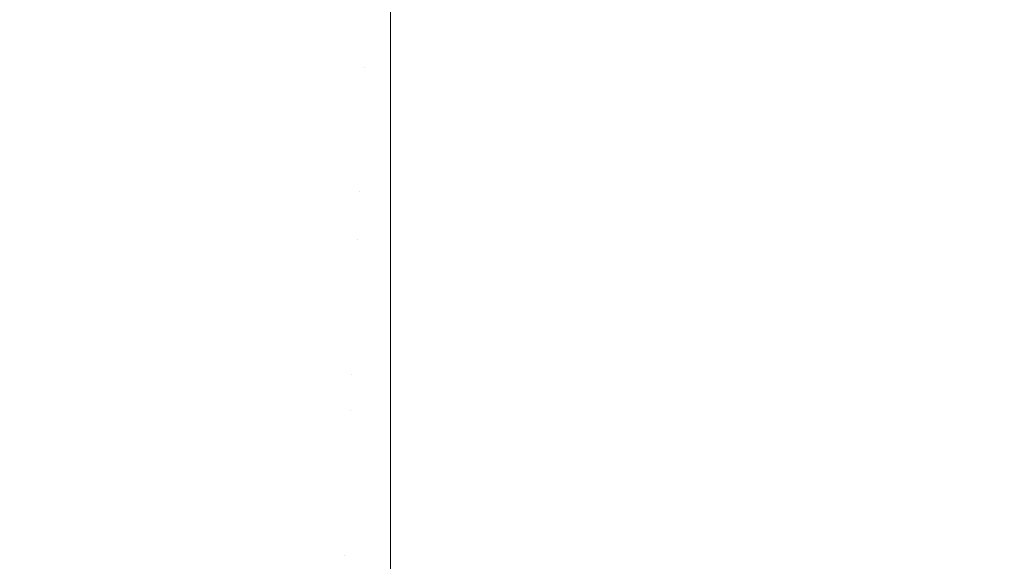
# Model space of a CAD drawing. Header units: centimetres. Extents: x -26 to 27.3, y -21.7 to -19.9.
# Tile 14 of 202: x -25.8987 to -25.876, y -21.5852 to -21.5727. Entities that reach past the tile are written whole.
import ezdxf

# ---------------------------------------------------------------- set-up
doc = ezdxf.new("R2010")
doc.units = ezdxf.units.CM
doc.header["$LTSCALE"] = 2.54
doc.layers.add('Lucido design-1', color=7, linetype='Continuous')

# ---------------------------------------------------------------- blocks, each defined once
blk = doc.blocks.new('Gruppo-4-1')
at = {"color": 7, "linetype": 'Continuous', "lineweight": 9}
for points, invisible_edges in [([(-25.895337, -21.572804, 329.787095), (-25.89588, -21.572572, 329.787095), (-25.894243, -21.56895, 329.786617), (-25.893855, -21.569116, 329.786617)], 15), ([(-25.894784, -21.573012, 329.787095), (-25.895337, -21.572804, 329.787095), (-25.893855, -21.569116, 329.786617), (-25.89346, -21.569265, 329.786617)], 15), ([(-25.898005, -21.56962, 330.585336), (-25.898411, -21.569278, 330.585336), (-25.901225, -21.572475, 330.584706), (-25.900681, -21.572934, 330.584706)], 15), ([(-25.894223, -21.573197, 329.787095), (-25.894784, -21.573012, 329.787095), (-25.89346, -21.569265, 329.786617), (-25.893059, -21.569397, 329.786617)], 15), ([(-25.893654, -21.573358, 329.787095), (-25.894223, -21.573197, 329.787095), (-25.893059, -21.569397, 329.786617), (-25.892653, -21.569512, 329.786617)], 15), ([(-25.89308, -21.573495, 329.787095), (-25.893654, -21.573358, 329.787095), (-25.892653, -21.569512, 329.786617), (-25.892242, -21.56961, 329.786617)], 15), ([(-25.897585, -21.569945, 330.585336), (-25.898005, -21.56962, 330.585336), (-25.900681, -21.572934, 330.584706), (-25.900118, -21.573369, 330.584706)], 15), ([(-25.892499, -21.573607, 329.787095), (-25.89308, -21.573495, 329.787095), (-25.892242, -21.56961, 329.786617), (-25.891828, -21.56969, 329.786617)], 15), ([(-25.891915, -21.573695, 329.787095), (-25.892499, -21.573607, 329.787095), (-25.891828, -21.56969, 329.786617), (-25.89141, -21.569753, 329.786617)], 15), ([(-25.891327, -21.573757, 329.787095), (-25.891915, -21.573695, 329.787095), (-25.89141, -21.569753, 329.786617), (-25.89099, -21.569797, 329.786617)], 15), ([(-25.890738, -21.573795, 329.787095), (-25.891327, -21.573757, 329.787095), (-25.89099, -21.569797, 329.786617), (-25.890569, -21.569824, 329.786617)], 15), ([(-25.897152, -21.570252, 330.585336), (-25.897585, -21.569945, 330.585336), (-25.900118, -21.573369, 330.584706), (-25.899537, -21.57378, 330.584706)], 15), ([(-25.890738, -21.573795, 329.787095), (-25.890569, -21.569824, 329.786617), (-25.890147, -21.569833, 329.786617), (-25.890147, -21.572939, 329.786991)], 11), ([(27.209853, -21.569833, 329.786617), (27.209853, -21.572939, 329.786991), (-25.890147, -21.572939, 329.786991), (-25.890147, -21.569833, 329.786617)], 10), ([(-25.896706, -21.57054, 330.585336), (-25.897152, -21.570252, 330.585336), (-25.899537, -21.57378, 330.584706), (-25.898939, -21.574166, 330.584706)], 15), ([(-25.896248, -21.570809, 330.585336), (-25.896706, -21.57054, 330.585336), (-25.898939, -21.574166, 330.584706), (-25.898325, -21.574527, 330.584706)], 15), ([(-25.900777, -21.574261, 329.787732), (-25.901377, -21.573797, 329.787732), (-25.898891, -21.570718, 329.787095), (-25.898424, -21.571079, 329.787095)], 15), ([(-25.895779, -21.571058, 330.585336), (-25.896248, -21.570809, 330.585336), (-25.898325, -21.574527, 330.584706), (-25.897696, -21.574861, 330.584706)], 15), ([(-25.900157, -21.574699, 329.787732), (-25.900777, -21.574261, 329.787732), (-25.898424, -21.571079, 329.787095), (-25.897941, -21.57142, 329.787095)], 15), ([(-25.895299, -21.571287, 330.585336), (-25.895779, -21.571058, 330.585336), (-25.897696, -21.574861, 330.584706), (-25.897054, -21.575167, 330.584706)], 15), ([(-25.894811, -21.571495, 330.585336), (-25.895299, -21.571287, 330.585336), (-25.897054, -21.575167, 330.584706), (-25.896399, -21.575447, 330.584706)], 15), ([(-25.89952, -21.57511, 329.787732), (-25.900157, -21.574699, 329.787732), (-25.897941, -21.57142, 329.787095), (-25.897445, -21.571741, 329.787095)], 15), ([(-25.894314, -21.571682, 330.585336), (-25.894811, -21.571495, 330.585336), (-25.896399, -21.575447, 330.584706), (-25.895733, -21.575698, 330.584706)], 15), ([(-25.898865, -21.575494, 329.787732), (-25.89952, -21.57511, 329.787732), (-25.897445, -21.571741, 329.787095), (-25.896935, -21.57204, 329.787095)], 15), ([(-25.89381, -21.571849, 330.585336), (-25.894314, -21.571682, 330.585336), (-25.895733, -21.575698, 330.584706), (-25.895057, -21.575921, 330.584706)], 15), ([(-25.898195, -21.57585, 329.787732), (-25.898865, -21.575494, 329.787732), (-25.896935, -21.57204, 329.787095), (-25.896414, -21.572317, 329.787095)], 15), ([(-25.893299, -21.571993, 330.585336), (-25.89381, -21.571849, 330.585336), (-25.895057, -21.575921, 330.584706), (-25.894372, -21.576115, 330.584706)], 15), ([(-25.892782, -21.572116, 330.585336), (-25.893299, -21.571993, 330.585336), (-25.894372, -21.576115, 330.584706), (-25.89368, -21.57628, 330.584706)], 15), ([(-25.892261, -21.572217, 330.585336), (-25.892782, -21.572116, 330.585336), (-25.89368, -21.57628, 330.584706), (-25.892981, -21.576415, 330.584706)], 15), ([(-25.891736, -21.572296, 330.585336), (-25.892261, -21.572217, 330.585336), (-25.892981, -21.576415, 330.584706), (-25.892277, -21.57652, 330.584706)], 15), ([(-25.891208, -21.572352, 330.585336), (-25.891736, -21.572296, 330.585336), (-25.892277, -21.57652, 330.584706), (-25.891569, -21.576596, 330.584706)], 15), ([(-25.89751, -21.576178, 329.787732), (-25.898195, -21.57585, 329.787732), (-25.896414, -21.572317, 329.787095), (-25.89588, -21.572572, 329.787095)], 15), ([(-25.890678, -21.572386, 330.585336), (-25.891208, -21.572352, 330.585336), (-25.891569, -21.576596, 330.584706), (-25.890859, -21.576641, 330.584706)], 15), ([(-25.890678, -21.572386, 330.585336), (-25.890859, -21.576641, 330.584706), (-25.890147, -21.576656, 330.584706), (-25.890147, -21.572589, 330.585308)], 11), ([(-25.896812, -21.576475, 329.787732), (-25.89751, -21.576178, 329.787732), (-25.89588, -21.572572, 329.787095), (-25.895337, -21.572804, 329.787095)], 15), ([(27.209853, -21.576656, 330.584706), (27.209853, -21.572589, 330.585308), (-25.890147, -21.572589, 330.585308), (-25.890147, -21.576656, 330.584706)], 10), ([(-25.896102, -21.576743, 329.787732), (-25.896812, -21.576475, 329.787732), (-25.895337, -21.572804, 329.787095), (-25.894784, -21.573012, 329.787095)], 15), ([(-25.890147, -21.572939, 329.786991), (-25.890147, -21.573807, 329.787095), (-25.890738, -21.573795, 329.787095)], 10), ([(-25.890147, -21.573807, 329.787095), (-25.890147, -21.572939, 329.786991), (27.209853, -21.572939, 329.786991), (27.209853, -21.573807, 329.787095)], 10), ([(-25.895382, -21.576981, 329.787732), (-25.896102, -21.576743, 329.787732), (-25.894784, -21.573012, 329.787095), (-25.894223, -21.573197, 329.787095)], 15), ([(-25.894651, -21.577188, 329.787732), (-25.895382, -21.576981, 329.787732), (-25.894223, -21.573197, 329.787095), (-25.893654, -21.573358, 329.787095)], 15), ([(-25.893913, -21.577363, 329.787732), (-25.894651, -21.577188, 329.787732), (-25.893654, -21.573358, 329.787095), (-25.89308, -21.573495, 329.787095)], 15), ([(-25.893168, -21.577507, 329.787732), (-25.893913, -21.577363, 329.787732), (-25.89308, -21.573495, 329.787095), (-25.892499, -21.573607, 329.787095)], 15), ([(-25.892418, -21.57762, 329.787732), (-25.893168, -21.577507, 329.787732), (-25.892499, -21.573607, 329.787095), (-25.891915, -21.573695, 329.787095)], 15), ([(-25.891663, -21.5777, 329.787732), (-25.892418, -21.57762, 329.787732), (-25.891915, -21.573695, 329.787095), (-25.891327, -21.573757, 329.787095)], 15), ([(-25.890906, -21.577748, 329.787732), (-25.891663, -21.5777, 329.787732), (-25.891327, -21.573757, 329.787095), (-25.890738, -21.573795, 329.787095)], 15), ([(-25.890906, -21.577748, 329.787732), (-25.890738, -21.573795, 329.787095), (-25.890147, -21.573807, 329.787095), (-25.890147, -21.577251, 329.78765)], 11), ([(27.209853, -21.573807, 329.787095), (27.209853, -21.577251, 329.78765), (-25.890147, -21.577251, 329.78765), (-25.890147, -21.573807, 329.787095)], 10), ([(-25.898325, -21.574527, 330.584706), (-25.898939, -21.574166, 330.584706), (-25.901152, -21.577761, 330.583894), (-25.900383, -21.578212, 330.583894)], 15), ([(-25.897696, -21.574861, 330.584706), (-25.898325, -21.574527, 330.584706), (-25.900383, -21.578212, 330.583894), (-25.899596, -21.578629, 330.583894)], 15), ([(-25.897054, -21.575167, 330.584706), (-25.897696, -21.574861, 330.584706), (-25.899596, -21.578629, 330.583894), (-25.898792, -21.579014, 330.583894)], 15), ([(-25.896399, -21.575447, 330.584706), (-25.897054, -21.575167, 330.584706), (-25.898792, -21.579014, 330.583894), (-25.897973, -21.579363, 330.583894)], 15), ([(-25.895733, -21.575698, 330.584706), (-25.896399, -21.575447, 330.584706), (-25.897973, -21.579363, 330.583894), (-25.897139, -21.579678, 330.583894)], 15), ([(-25.899966, -21.579363, 329.788529), (-25.900784, -21.578928, 329.788529), (-25.898865, -21.575494, 329.787732), (-25.898195, -21.57585, 329.787732)], 15), ([(-25.899131, -21.579762, 329.788529), (-25.899966, -21.579363, 329.788529), (-25.898195, -21.57585, 329.787732), (-25.89751, -21.576178, 329.787732)], 15), ([(-25.895057, -21.575921, 330.584706), (-25.895733, -21.575698, 330.584706), (-25.897139, -21.579678, 330.583894), (-25.896293, -21.579957, 330.583894)], 15), ([(-25.894372, -21.576115, 330.584706), (-25.895057, -21.575921, 330.584706), (-25.896293, -21.579957, 330.583894), (-25.895436, -21.5802, 330.583894)], 15), ([(-25.89368, -21.57628, 330.584706), (-25.894372, -21.576115, 330.584706), (-25.895436, -21.5802, 330.583894), (-25.894569, -21.580406, 330.583894)], 15), ([(-25.898279, -21.580125, 329.788529), (-25.899131, -21.579762, 329.788529), (-25.89751, -21.576178, 329.787732), (-25.896812, -21.576475, 329.787732)], 15), ([(-25.892981, -21.576415, 330.584706), (-25.89368, -21.57628, 330.584706), (-25.894569, -21.580406, 330.583894), (-25.893694, -21.580575, 330.583894)], 15), ([(-25.897413, -21.580452, 329.788529), (-25.898279, -21.580125, 329.788529), (-25.896812, -21.576475, 329.787732), (-25.896102, -21.576743, 329.787732)], 15), ([(-25.892277, -21.57652, 330.584706), (-25.892981, -21.576415, 330.584706), (-25.893694, -21.580575, 330.583894), (-25.892813, -21.580707, 330.583894)], 15), ([(-25.891569, -21.576596, 330.584706), (-25.892277, -21.57652, 330.584706), (-25.892813, -21.580707, 330.583894), (-25.891927, -21.580801, 330.583894)], 15), ([(-25.890859, -21.576641, 330.584706), (-25.891569, -21.576596, 330.584706), (-25.891927, -21.580801, 330.583894), (-25.891038, -21.580858, 330.583894)], 15), ([(-25.896533, -21.580742, 329.788529), (-25.897413, -21.580452, 329.788529), (-25.896102, -21.576743, 329.787732), (-25.895382, -21.576981, 329.787732)], 15), ([(-25.890859, -21.576641, 330.584706), (-25.891038, -21.580858, 330.583894), (-25.890147, -21.580877, 330.583894), (-25.890147, -21.576788, 330.58468)], 11), ([(-25.890147, -21.576788, 330.58468), (-25.890147, -21.576656, 330.584706), (-25.890859, -21.576641, 330.584706)], 10), ([(-25.890147, -21.576656, 330.584706), (-25.890147, -21.576788, 330.58468), (27.209853, -21.576788, 330.58468), (27.209853, -21.576656, 330.584706)], 10), ([(27.209853, -21.580877, 330.583894), (27.209853, -21.576788, 330.58468), (-25.890147, -21.576788, 330.58468), (-25.890147, -21.580877, 330.583894)], 10), ([(-25.895643, -21.580994, 329.788529), (-25.896533, -21.580742, 329.788529), (-25.895382, -21.576981, 329.787732), (-25.894651, -21.577188, 329.787732)], 15), ([(-25.894742, -21.581209, 329.788529), (-25.895643, -21.580994, 329.788529), (-25.894651, -21.577188, 329.787732), (-25.893913, -21.577363, 329.787732)], 15), ([(-25.890147, -21.577251, 329.78765), (-25.890147, -21.577764, 329.787732), (-25.890906, -21.577748, 329.787732)], 10), ([(-25.890147, -21.577764, 329.787732), (-25.890147, -21.577251, 329.78765), (27.209853, -21.577251, 329.78765), (27.209853, -21.577764, 329.787732)], 10), ([(-25.893833, -21.581384, 329.788529), (-25.894742, -21.581209, 329.788529), (-25.893913, -21.577363, 329.787732), (-25.893168, -21.577507, 329.787732)], 15), ([(-25.892917, -21.581521, 329.788529), (-25.893833, -21.581384, 329.788529), (-25.893168, -21.577507, 329.787732), (-25.892418, -21.57762, 329.787732)], 15), ([(-25.891997, -21.581619, 329.788529), (-25.892917, -21.581521, 329.788529), (-25.892418, -21.57762, 329.787732), (-25.891663, -21.5777, 329.787732)], 15), ([(-25.891073, -21.581678, 329.788529), (-25.891997, -21.581619, 329.788529), (-25.891663, -21.5777, 329.787732), (-25.890906, -21.577748, 329.787732)], 15), ([(-25.891073, -21.581678, 329.788529), (-25.890906, -21.577748, 329.787732), (-25.890147, -21.577764, 329.787732), (-25.890147, -21.581531, 329.788495)], 11), ([(27.209853, -21.577764, 329.787732), (27.209853, -21.581531, 329.788495), (-25.890147, -21.581531, 329.788495), (-25.890147, -21.577764, 329.787732)], 10), ([(-25.897973, -21.579363, 330.583894), (-25.898792, -21.579014, 330.583894), (-25.900512, -21.582818, 330.582904), (-25.89953, -21.583238, 330.582904)], 15), ([(-25.897139, -21.579678, 330.583894), (-25.897973, -21.579363, 330.583894), (-25.89953, -21.583238, 330.582904), (-25.89853, -21.583615, 330.582904)], 15), ([(-25.899734, -21.583747, 329.789484), (-25.900738, -21.583319, 329.789484), (-25.899131, -21.579762, 329.788529), (-25.898279, -21.580125, 329.788529)], 15), ([(-25.896293, -21.579957, 330.583894), (-25.897139, -21.579678, 330.583894), (-25.89853, -21.583615, 330.582904), (-25.897516, -21.583949, 330.582904)], 15), ([(-25.895436, -21.5802, 330.583894), (-25.896293, -21.579957, 330.583894), (-25.897516, -21.583949, 330.582904), (-25.896488, -21.58424, 330.582904)], 15), ([(-25.898713, -21.584133, 329.789484), (-25.899734, -21.583747, 329.789484), (-25.898279, -21.580125, 329.788529), (-25.897413, -21.580452, 329.788529)], 15), ([(-25.894569, -21.580406, 330.583894), (-25.895436, -21.5802, 330.583894), (-25.896488, -21.58424, 330.582904), (-25.895449, -21.584487, 330.582904)], 15), ([(-25.893694, -21.580575, 330.583894), (-25.894569, -21.580406, 330.583894), (-25.895449, -21.584487, 330.582904), (-25.8944, -21.58469, 330.582904)], 15), ([(-25.897676, -21.584474, 329.789484), (-25.898713, -21.584133, 329.789484), (-25.897413, -21.580452, 329.788529), (-25.896533, -21.580742, 329.788529)], 15), ([(-25.892813, -21.580707, 330.583894), (-25.893694, -21.580575, 330.583894), (-25.8944, -21.58469, 330.582904), (-25.893343, -21.584848, 330.582904)], 15), ([(-25.896626, -21.584772, 329.789484), (-25.897676, -21.584474, 329.789484), (-25.896533, -21.580742, 329.788529), (-25.895643, -21.580994, 329.788529)], 15), ([(-25.891927, -21.580801, 330.583894), (-25.892813, -21.580707, 330.583894), (-25.893343, -21.584848, 330.582904), (-25.892281, -21.584962, 330.582904)], 15), ([(-25.891038, -21.580858, 330.583894), (-25.891927, -21.580801, 330.583894), (-25.892281, -21.584962, 330.582904), (-25.891215, -21.585029, 330.582904)], 15), ([(-25.891038, -21.580858, 330.583894), (-25.891215, -21.585029, 330.582904), (-25.890147, -21.585052, 330.582904), (-25.890147, -21.580956, 330.583875)], 11), ([(-25.890147, -21.580956, 330.583875), (-25.890147, -21.580877, 330.583894), (-25.891038, -21.580858, 330.583894)], 10), ([(-25.890147, -21.580877, 330.583894), (-25.890147, -21.580956, 330.583875), (27.209853, -21.580956, 330.583875), (27.209853, -21.580877, 330.583894)], 10), ([(-25.895564, -21.585024, 329.789484), (-25.896626, -21.584772, 329.789484), (-25.895643, -21.580994, 329.788529), (-25.894742, -21.581209, 329.788529)], 15), ([(27.209853, -21.585052, 330.582904), (27.209853, -21.580956, 330.583875), (-25.890147, -21.580956, 330.583875), (-25.890147, -21.585052, 330.582904)], 10), ([(-25.894493, -21.585232, 329.789484), (-25.895564, -21.585024, 329.789484), (-25.894742, -21.581209, 329.788529), (-25.893833, -21.581384, 329.788529)], 15), ([(-25.893413, -21.585393, 329.789484), (-25.894493, -21.585232, 329.789484), (-25.893833, -21.581384, 329.788529), (-25.892917, -21.581521, 329.788529)], 15), ([(-25.892328, -21.585509, 329.789484), (-25.893413, -21.585393, 329.789484), (-25.892917, -21.581521, 329.788529), (-25.891997, -21.581619, 329.788529)], 15), ([(-25.890147, -21.581531, 329.788495), (-25.890147, -21.581698, 329.788529), (-25.891073, -21.581678, 329.788529)], 10), ([(-25.890147, -21.581698, 329.788529), (-25.890147, -21.581531, 329.788495), (27.209853, -21.581531, 329.788495), (27.209853, -21.581698, 329.788529)], 10), ([(-25.891238, -21.585578, 329.789484), (-25.892328, -21.585509, 329.789484), (-25.891997, -21.581619, 329.788529), (-25.891073, -21.581678, 329.788529)], 15), ([(-25.890147, -21.585601, 329.789484), (-25.891238, -21.585578, 329.789484), (-25.891073, -21.581678, 329.788529), (-25.890147, -21.581698, 329.788529)], 7), ([(27.209853, -21.581698, 329.788529), (27.209853, -21.585601, 329.789484), (-25.890147, -21.585601, 329.789484), (-25.890147, -21.581698, 329.788529)], 10), ([(-25.89853, -21.583615, 330.582904), (-25.89953, -21.583238, 330.582904), (-25.901067, -21.587063, 330.581737), (-25.899904, -21.587502, 330.581737)], 15), ([(-25.897516, -21.583949, 330.582904), (-25.89853, -21.583615, 330.582904), (-25.899904, -21.587502, 330.581737), (-25.898723, -21.587891, 330.581737)], 15), ([(-25.896488, -21.58424, 330.582904), (-25.897516, -21.583949, 330.582904), (-25.898723, -21.587891, 330.581737), (-25.897527, -21.58823, 330.581737)], 15), ([(-25.898809, -21.588171, 329.790596), (-25.900001, -21.587778, 329.790596), (-25.898713, -21.584133, 329.789484), (-25.897676, -21.584474, 329.789484)], 15), ([(-25.895449, -21.584487, 330.582904), (-25.896488, -21.58424, 330.582904), (-25.897527, -21.58823, 330.581737), (-25.896317, -21.588517, 330.581737)], 15), ([(-25.897601, -21.588514, 329.790596), (-25.898809, -21.588171, 329.790596), (-25.897676, -21.584474, 329.789484), (-25.896626, -21.584772, 329.789484)], 15), ([(-25.8944, -21.58469, 330.582904), (-25.895449, -21.584487, 330.582904), (-25.896317, -21.588517, 330.581737), (-25.895096, -21.588754, 330.581737)], 15), ([(-25.893343, -21.584848, 330.582904), (-25.8944, -21.58469, 330.582904), (-25.895096, -21.588754, 330.581737), (-25.893867, -21.588938, 330.581737)], 15), ([(-25.896379, -21.588804, 329.790596), (-25.897601, -21.588514, 329.790596), (-25.896626, -21.584772, 329.789484), (-25.895564, -21.585024, 329.789484)], 15), ([(-25.892281, -21.584962, 330.582904), (-25.893343, -21.584848, 330.582904), (-25.893867, -21.588938, 330.581737), (-25.892631, -21.589069, 330.581737)], 15), ([(-25.891215, -21.585029, 330.582904), (-25.892281, -21.584962, 330.582904), (-25.892631, -21.589069, 330.581737), (-25.89139, -21.589148, 330.581737)], 15), ([(-25.895146, -21.589043, 329.790596), (-25.896379, -21.588804, 329.790596), (-25.895564, -21.585024, 329.789484), (-25.894493, -21.585232, 329.789484)], 15), ([(-25.891215, -21.585029, 330.582904), (-25.89139, -21.589148, 330.581737), (-25.890147, -21.589175, 330.581737), (-25.890147, -21.585086, 330.582894)], 11), ([(-25.890147, -21.585086, 330.582894), (-25.890147, -21.585052, 330.582904), (-25.891215, -21.585029, 330.582904)], 10), ([(-25.890147, -21.585052, 330.582904), (-25.890147, -21.585086, 330.582894), (27.209853, -21.585086, 330.582894), (27.209853, -21.585052, 330.582904)], 10), ([(-25.890147, -21.58917, 330.581738), (27.209853, -21.58917, 330.581738), (27.209853, -21.585086, 330.582894), (-25.890147, -21.585086, 330.582894)], 5)]:
    blk.add_3dface(points, dxfattribs=dict(at, invisible_edges=invisible_edges))

msp = doc.modelspace()

# ---------------------------------------------------------------- block references
at = {"layer": 'Lucido design-1', "color": 7}
msp.add_blockref('Gruppo-4-1', (0, 0), dxfattribs=at)

doc.saveas('drawing.dxf')
